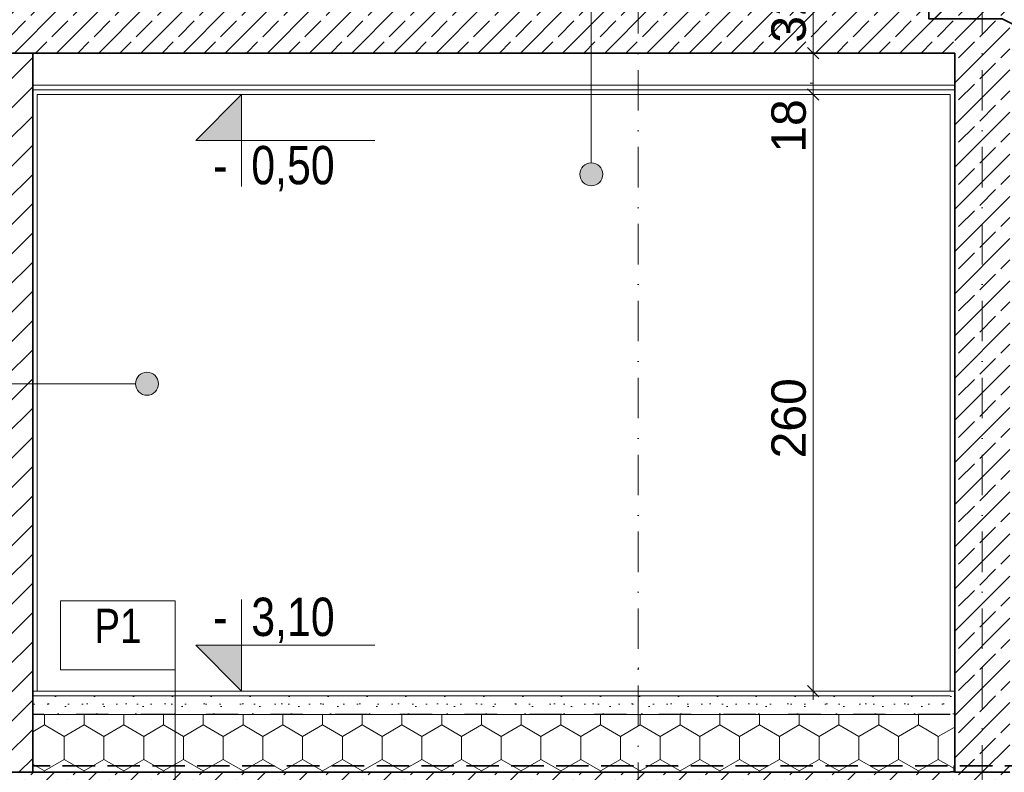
# Model space of a CAD drawing. Header units: millimetres. Extents: x -105953 to -79253, y 14617 to 35617.
# Tile 16 of 48: x -96063 to -91770, y 18994 to 22274. Entities that reach past the tile are written whole.
import ezdxf

# ---------------------------------------------------------------- set-up
doc = ezdxf.new("R2010")
doc.units = ezdxf.units.MM
doc.header["$MEASUREMENT"] = 0
for name, pattern in [('Krawędzie ukryte', [195.611112, 141.111112, -54.5]), ('Kropki i Kreski', [335.138881, 176.388884, -88.194442, 0, -70.555556]), ('Przerywana', [282.222223, 141.111112, -141.111112])]:
    doc.linetypes.add(name, pattern=pattern)
for name, color, linetype, lineweight in [('Nowe_0_Nr_pióra__21', 7, 'Continuous', 20), ('Nowe_Konstrukcja - Stropy_Nr_pióra__3', 7, 'Continuous', 13), ('Nowe_Konstrukcja - Stropy_Nr_pióra__41', 7, 'Continuous', 13), ('Nowe_Konstrukcja - Stropy_Nr_pióra__7', 7, 'Continuous', 35), ('Nowe_Konstrukcja - Ściany zew_Nr_pióra__21', 7, 'Continuous', 20), ('Nowe_Konstrukcja - Ściany zew_Nr_pióra__3', 7, 'Continuous', 13), ('Nowe_Konstrukcja - Ściany zew_Nr_pióra__7', 7, 'Continuous', 35), ('Nowe_Osie_Nr_pióra__4', 8, 'Continuous', 13), ('Nowe_Tabelka_Nr_pióra__3', 7, 'Continuous', 13), ('Nowe_Tabelka_Nr_pióra__7', 7, 'Continuous', 35), ('Nowe_Wymiarowanie - Ogólne_Nr_pióra__42', 8, 'Continuous', 25), ('Nowe_zagospodarowanie_Nr_pióra__21', 7, 'Continuous', 20)]:
    doc.layers.add(name, color=color, linetype=linetype, lineweight=lineweight)
for name, color, linetype, lineweight, true_color in [('Nowe_Konstrukcja - Ściany zew_Nr_pióra__23', 7, 'Continuous', 13, 0x858585), ('Nowe_Sytuacja - Teren_Nr_pióra__93', 7, 'Continuous', 13, 0xa2a233), ('Nowe_Wymiarowanie - Ogólne_Nr_pióra__81', 7, 'Continuous', 13, 0x6a6a6a)]:
    doc.layers.add(name, color=color, linetype=linetype, lineweight=lineweight, true_color=true_color)
doc.layers.add('Nowe_Wymiarowanie - Ogólne', color=7, linetype='Continuous')
doc.layers.add('Nowe_zagospodarowanie', color=7, linetype='Continuous')
doc.styles.add('STYL_AUTOMATYCZNY_1', font='arial.ttf')
doc.styles.add('STYL_AUTOMATYCZNY_2', font='arial.ttf', dxfattribs={"width": 0.8})
doc.dimstyles.new('STYL_AUTOMATYCZNY__1', dxfattribs={"dimtxt": 150, "dimasz": 47.5, "dimexe": 0.18, "dimexo": 0.0625, "dimgap": 0, "dimtad": 1, "dimdec": 0, "dimlfac": 0.1, "dimzin": 0, "dimdsep": 46, "dimtxsty": 'STYL_AUTOMATYCZNY_1', "dimblk": 'ARROWHEAD_6', "dimblk1": 'ARROWHEAD_6', "dimblk2": 'ARROWHEAD_6', "dimcen": 0.09, "dimse1": 1, "dimse2": 1, "dimclrd": 256, "dimclre": 256, "dimclrt": 8, "dimazin": 0, "dimtfac": 1, "dimtdec": 4, "dimtmove": 0, "dimatfit": 3, "dimfxl": 0, "dimtolj": 1, "dimtzin": 0, "dimarcsym": 0})
pattern_1 = [(45, (0, 0), (-91.92388, 91.92388), []), (45, (-45.96, 45.96), (-91.92388, 91.92388), [97.5, -32.5])]

# ---------------------------------------------------------------- blocks, each defined once
blk = doc.blocks.new('Polilinia_8_1', base_point=(-95508.3, 20687.2))
at = {"layer": 'Nowe_zagospodarowanie', "linetype": 'Continuous', "lineweight": 0, "true_color": 0x000000}
blk.add_hatch(color=18, dxfattribs=at).paths.add_polyline_path([(-95558.3, 20687.2), (-95554.5, 20668), (-95543.7, 20651.8), (-95527.5, 20641), (-95508.3, 20637.2), (-95489.2, 20641), (-95473, 20651.8), (-95462.1, 20668), (-95458.3, 20687.2), (-95462.1, 20706.3), (-95473, 20722.5), (-95489.2, 20733.4), (-95508.3, 20737.2), (-95527.5, 20733.4), (-95543.7, 20722.5), (-95554.5, 20706.3)])
at = {"layer": 'Nowe_zagospodarowanie_Nr_pióra__21', "color": 7, "linetype": 'Continuous', "lineweight": 20, "flags": 128}
blk.add_lwpolyline([(-95558.3, 20687.2), (-96478.8, 20687.2), (-96978.8, 20687.2), (-96978.8, 20937.2), (-96978.8, 20987.2), (-96478.8, 20987.2), (-96478.8, 20687.2)], dxfattribs=at)
at = {"layer": 'Nowe_zagospodarowanie_Nr_pióra__21', "color": 7, "linetype": 'Continuous', "lineweight": 20}
blk.add_circle((-95508.3, 20687.2), 50, dxfattribs=at)
blk = doc.blocks.new('Polilinia_10_1', base_point=(-93571.1, 21600.2))
at = {"layer": 'Nowe_zagospodarowanie', "linetype": 'Continuous', "lineweight": 0, "true_color": 0x000000}
blk.add_hatch(color=18, dxfattribs=at).paths.add_polyline_path([(-93621.1, 21600.2), (-93617.3, 21581.1), (-93606.4, 21564.9), (-93590.2, 21554), (-93571.1, 21550.2), (-93551.9, 21554), (-93535.7, 21564.9), (-93524.9, 21581.1), (-93521.1, 21600.2), (-93524.9, 21619.3), (-93535.7, 21635.6), (-93551.9, 21646.4), (-93571.1, 21650.2), (-93590.2, 21646.4), (-93606.4, 21635.6), (-93617.3, 21619.3)])
at = {"layer": 'Nowe_zagospodarowanie_Nr_pióra__21', "color": 7, "linetype": 'Continuous', "lineweight": 20, "flags": 128}
blk.add_lwpolyline([(-93571.1, 21650.2), (-93571.1, 22583.4), (-94071.1, 22583.4), (-94071.1, 22833.4), (-94071.1, 22883.4), (-93571.1, 22883.4), (-93571.1, 22583.4)], dxfattribs=at)
at = {"layer": 'Nowe_zagospodarowanie_Nr_pióra__21', "color": 7, "linetype": 'Continuous', "lineweight": 20}
blk.add_circle((-93571.1, 21600.2), 50, dxfattribs=at)
blk = doc.blocks.new('*D37')
at = {"layer": 'Nowe_Wymiarowanie - Ogólne_Nr_pióra__81', "color": 251, "linetype": 'Continuous', "lineweight": 13, "true_color": 0x6a6a6a}
for p, q in [((-92578.9, 22422.9), (-92628.9, 22472.9)), ((-92650.7, 22447.9), (-92557, 22447.9)), ((-92603.9, 22447.9), (-92603.9, 22127.9)), ((-92578.9, 22102.9), (-92628.9, 22152.9)), ((-92650.7, 22127.9), (-92557, 22127.9))]:
    blk.add_line(p, q, dxfattribs=at)
at = {"layer": 'Nowe_Wymiarowanie - Ogólne_Nr_pióra__42', "color": 8, "lineweight": 25, "insert": (-92633.9, 22173.5), "char_height": 150, "attachment_point": 7, "rotation": 90, "style": 'STYL_AUTOMATYCZNY_1'}
blk.add_mtext('\\A1;{\\pql;\\fArial|b0|i0|c238|p0;\\W1.000000;32}', dxfattribs=at)
blk = doc.blocks.new('ARROWHEAD_6')
at = {"color": 0, "linetype": 'Continuous', "lineweight": 0}
for p, q in [((0, 0), (-1, 0)), ((-0.5, -0.5), (0.5, 0.5))]:
    blk.add_line(p, q, dxfattribs=at)
blk = doc.blocks.new('*D38')
at = {"layer": 'Nowe_Wymiarowanie - Ogólne_Nr_pióra__81', "color": 251, "linetype": 'Continuous', "lineweight": 13, "true_color": 0x6a6a6a}
for p, q in [((-92578.9, 22102.9), (-92628.9, 22152.9)), ((-92650.7, 22127.9), (-92557, 22127.9)), ((-92603.9, 22127.9), (-92603.9, 21947.9)), ((-92650.7, 21947.9), (-92557, 21947.9)), ((-92578.9, 21922.9), (-92628.9, 21972.9))]:
    blk.add_line(p, q, dxfattribs=at)
blk = doc.blocks.new('*D39')
at = {"layer": 'Nowe_Wymiarowanie - Ogólne_Nr_pióra__81', "color": 251, "linetype": 'Continuous', "lineweight": 13, "true_color": 0x6a6a6a}
for p, q in [((-92650.7, 21947.9), (-92557, 21947.9)), ((-92578.9, 21922.9), (-92628.9, 21972.9)), ((-92603.9, 21947.9), (-92603.9, 19347.9)), ((-92628.9, 19372.9), (-92578.9, 19322.9)), ((-92650.7, 19347.9), (-92557, 19347.9)), ((-92603.9, 19347.9), (-92603.9, 19310.4))]:
    blk.add_line(p, q, dxfattribs=at)
at = {"layer": 'Nowe_Wymiarowanie - Ogólne_Nr_pióra__42', "color": 8, "lineweight": 25, "char_height": 150, "attachment_point": 7, "rotation": 90, "style": 'STYL_AUTOMATYCZNY_1'}
for s, insert in [('\\A1;{\\pql;\\fArial|b0|i0|c238|p0;\\W1.000000;18}', (-92633.9, 21694.1)), ('\\A1;{\\pql;\\fArial|b0|i0|c238|p0;\\W1.000000;260}', (-92633.9, 20361.9))]:
    blk.add_mtext(s, dxfattribs=dict(at, insert=insert))
blk = doc.blocks.new('Polilinia_11_1', base_point=(-95385.2, 17662.7))
at = {"layer": 'Nowe_zagospodarowanie', "linetype": 'Continuous', "lineweight": 0, "true_color": 0x000000}
blk.add_hatch(color=18, dxfattribs=at).paths.add_polyline_path([(-95435.2, 17662.7), (-95431.4, 17643.5), (-95420.6, 17627.3), (-95404.4, 17616.5), (-95385.2, 17612.7), (-95366.1, 17616.5), (-95349.9, 17627.3), (-95339, 17643.5), (-95335.2, 17662.7), (-95339, 17681.8), (-95349.9, 17698), (-95366.1, 17708.8), (-95385.2, 17712.7), (-95404.4, 17708.8), (-95420.6, 17698), (-95431.4, 17681.8)])
at = {"layer": 'Nowe_zagospodarowanie_Nr_pióra__21', "color": 7, "linetype": 'Continuous', "lineweight": 20, "flags": 128}
blk.add_lwpolyline([(-95385.2, 17712.7), (-95385.2, 19441.1), (-95885.2, 19441.1), (-95885.2, 19691.1), (-95885.2, 19741.1), (-95385.2, 19741.1), (-95385.2, 19441.1)], dxfattribs=at)
at = {"layer": 'Nowe_zagospodarowanie_Nr_pióra__21', "color": 7, "linetype": 'Continuous', "lineweight": 20}
blk.add_circle((-95385.2, 17662.7), 50, dxfattribs=at)

msp = doc.modelspace()

# ---------------------------------------------------------------- hatches: boundary and pattern name
at = {"layer": 'Nowe_Konstrukcja - Stropy_Nr_pióra__3', "linetype": 'Continuous', "lineweight": 13}
h = msp.add_hatch(dxfattribs=at)
h.set_pattern_fill('Beton_wylewany_0001', style=0, pattern_type=2)
h.set_pattern_definition([(0, (0, 0), (0, 311.7692), [30, -150]), (0, (90, 155.9), (0, 311.7692), [30, -150]), (60, (0, 0), (-270, 155.8846), [30, -150]), (60, (180, 0), (-270, 155.8846), [30, -150]), (120, (30, 0), (270, 155.8846), [30, -150]), (120, (210, 0), (270, 155.8846), [30, -150]), (0, (0, 30), (0, 60.000002), [0, -60.000002, 0, -90.000004]), (45, (30, 30), (-42.42641, 42.42641), [0, -45, 0, -75.000003])])
h.paths.add_polyline_path([(-96006.6, 19247.9), (-91989.5, 19247.9), (-91989.5, 19327.9), (-96006.6, 19327.9)])
h = msp.add_hatch(dxfattribs=at)
h.set_pattern_fill('Styropian_0001', style=0, pattern_type=2)
h.set_pattern_definition([(90, (0, 0), (-173.20508, 0), [100, -200]), (90, (-86.6, 150), (-173.20508, 0), [100, -200]), (150, (-4e-14, 100), (86.60254, 150), [100, -200]), (150, (-173.2, 100), (86.60254, 150), [100, -200]), (210, (0, 0), (-86.60254, 150), [100, -200]), (210, (-173.2, -7e-14), (-86.60254, 150), [100, -200])])
h.paths.add_polyline_path([(-96006.6, 18995.9), (-91989.5, 18995.9), (-91989.5, 19245.9), (-96006.6, 19245.9)])
h = msp.add_hatch(dxfattribs=at)
h.set_pattern_fill('Beton_zbrojony_0001', style=0, pattern_type=2)
h.set_pattern_definition(pattern_1)
h.paths.add_polyline_path([(-103786.6, 18993.9), (-103786.6, 18493.9), (-100512.6, 18493.9), (-100216.5, 17797.9), (-97642, 17797.9), (-97322.6, 18493.9), (-95385.2, 18493.9), (-93366.6, 18493.9), (-92006.6, 18493.9), (-91866.6, 18493.9), (-91546.6, 18493.9), (-91546.6, 18993.9), (-91596.6, 18993.9), (-91746.6, 18993.9), (-91866.6, 18993.9), (-91986.6, 18993.9), (-91986.6, 19021.9), (-91989.5, 19021.9), (-91989.5, 18995.9), (-92006.6, 18995.9), (-92006.6, 18993.9), (-93366.6, 18993.9), (-95385.2, 18993.9), (-97746.5, 18993.9), (-97746.6, 18993.9), (-97986.6, 18993.9), (-97986.6, 18497.9), (-97986.6, 18493.9), (-97986.6, 18297.9), (-99846.6, 18297.9), (-99846.6, 18493.9), (-99846.6, 18993.9)])
at = {"layer": 'Nowe_Konstrukcja - Ściany zew_Nr_pióra__21', "linetype": 'Continuous', "lineweight": 20}
for points in [[(-95095.5, 21947.6), (-95095.5, 21747.6), (-95295.5, 21747.6)], [(-95095.5, 19347.6), (-95095.5, 19547.6), (-95295.5, 19547.6)]]:
    msp.add_hatch(color=7, dxfattribs=at).paths.add_polyline_path(points)
at = {"layer": 'Nowe_Konstrukcja - Ściany zew_Nr_pióra__23', "linetype": 'Continuous', "lineweight": 13, "true_color": 0x858585}
h = msp.add_hatch(dxfattribs=at)
h.set_pattern_fill('Beton_zbrojony_0001', color=252, style=0, pattern_type=2)
h.set_pattern_definition(pattern_1)
h.paths.add_polyline_path([(-92100, 22427.9), (-92100, 22277.9), (-91780, 22277.9), (-91470, 22122.9), (-91120, 21949.3), (-91120, 20777.9), (-90870, 20777.9), (-90870, 21825.3), (-90870, 22127.9), (-90870, 22148.1), (-91218, 22148.1), (-91218, 22277.9), (-91571.3, 22277.9), (-91571.3, 22427.9), (-91920, 22427.9)])
h = msp.add_hatch(dxfattribs=at)
h.set_pattern_fill('Beton_zbrojony_0001', color=252, style=0, pattern_type=2)
h.set_pattern_definition(pattern_1)
h.paths.add_polyline_path([(-91746.6, 22427.9), (-91986.6, 22427.9), (-91986.6, 18993.9), (-91746.6, 18993.9)])
h = msp.add_hatch(dxfattribs=at)
h.set_pattern_fill('Beton_zbrojony_0001', color=252, style=0, pattern_type=2)
h.set_pattern_definition(pattern_1)
h.paths.add_polyline_path([(-97986.6, 22127.9), (-91992.1, 22127.9), (-91992.1, 22327.9), (-93246.6, 22327.9), (-93506.6, 22327.9), (-97986.6, 22327.9)])
h = msp.add_hatch(dxfattribs=at)
h.set_pattern_fill('Bloczki_ceramiczne_0001', color=252, style=0, pattern_type=2)
h.set_pattern_definition([(45, (0, 0), (-63.63961, 63.63961), [])])
h.paths.add_polyline_path([(-96006.6, 22127.9), (-96126.6, 22127.9), (-96126.6, 18994), (-96006.6, 18994)])

# ---------------------------------------------------------------- linework, layer by layer
at = {"layer": 'Nowe_0_Nr_pióra__21', "color": 7, "linetype": 'Continuous', "lineweight": 20, "flags": 128}
for points in [[(-95095.5, 21547.6), (-95095.5, 21947.6), (-95095.5, 21747.6), (-95295.5, 21747.6), (-95095.5, 21947.6), (-95095.5, 21747.6), (-94515.2, 21747.6)], [(-95095.5, 19747.6), (-95095.5, 19347.6), (-95095.5, 19547.6), (-95295.5, 19547.6), (-95095.5, 19347.6), (-95095.5, 19547.6), (-94515.2, 19547.6)]]:
    msp.add_lwpolyline(points, dxfattribs=at)
at = {"layer": 'Nowe_Konstrukcja - Stropy_Nr_pióra__3', "color": 7, "linetype": 'Continuous', "lineweight": 13}
for p, q in [((-96006.6, 21987.9), (-91986.6, 21987.9)), ((-96006.6, 21987.9), (-91986.6, 21987.9)), ((-96006.6, 21967.9), (-91986.6, 21967.9)), ((-96006.6, 21967.9), (-91986.6, 21967.9)), ((-95986.6, 21947.9), (-92006.6, 21947.9)), ((-92006.6, 19347.9), (-92006.6, 21947.9))]:
    msp.add_line(p, q, dxfattribs=at)
at = {"layer": 'Nowe_Konstrukcja - Stropy_Nr_pióra__3', "color": 7, "linetype": 'Przerywana', "lineweight": 13}
msp.add_line((-92006.6, 19247.9), (-96006.6, 19247.9), dxfattribs=at)
at = {"layer": 'Nowe_Konstrukcja - Stropy_Nr_pióra__41', "color": 7, "linetype": 'Continuous', "lineweight": 13}
for p, q in [((-92006.6, 19327.9), (-96006.6, 19327.9)), ((-92006.6, 19347.9), (-95986.6, 19347.9)), ((-92006.6, 19245.9), (-96006.6, 19245.9)), ((-92006.6, 18995.9), (-97986.6, 18995.9))]:
    msp.add_line(p, q, dxfattribs=at)
at = {"layer": 'Nowe_Konstrukcja - Stropy_Nr_pióra__7', "color": 7, "linetype": 'Continuous', "lineweight": 35}
for p in [(-97746.6, 22127.9), (-97321.6, 22127.9)]:
    msp.add_line(p, (-91986.6, 22127.9), dxfattribs=at)
at = {"layer": 'Nowe_Konstrukcja - Stropy_Nr_pióra__7', "color": 7, "linetype": 'Continuous', "lineweight": 35, "flags": 128}
msp.add_lwpolyline([(-91746.6, 18993.9), (-91866.6, 18993.9), (-91986.6, 18993.9), (-91986.6, 19021.9), (-91989.5, 19021.9), (-91989.5, 18995.9), (-92006.6, 18995.9), (-92006.6, 18993.9), (-93366.6, 18993.9), (-95385.2, 18993.9), (-97746.5, 18993.9), (-97746.6, 18993.9), (-97986.6, 18993.9), (-97986.6, 18497.9), (-97986.6, 18493.9), (-97986.6, 18297.9), (-99846.6, 18297.9)], dxfattribs=at)
at = {"layer": 'Nowe_Konstrukcja - Ściany zew_Nr_pióra__21', "color": 7, "linetype": 'Continuous', "lineweight": 20}
msp.add_line((-96006.6, 19227.9), (-96006.6, 22127.9), dxfattribs=at)
at = {"layer": 'Nowe_Konstrukcja - Ściany zew_Nr_pióra__3', "color": 7, "linetype": 'Continuous', "lineweight": 13}
for p, q in [((-96006.6, 19347.9), (-96006.6, 22127.9)), ((-95986.6, 19347.9), (-95986.6, 21947.9)), ((-96006.6, 19347.9), (-95986.6, 19347.9)), ((-96006.6, 19347.9), (-91986.6, 19347.9))]:
    msp.add_line(p, q, dxfattribs=at)
at = {"layer": 'Nowe_Konstrukcja - Ściany zew_Nr_pióra__7', "color": 7, "linetype": 'Continuous', "lineweight": 35}
msp.add_line((-91986.6, 18993.9), (-91986.6, 22127.9), dxfattribs=at)
at = {"layer": 'Nowe_Konstrukcja - Ściany zew_Nr_pióra__7', "color": 7, "linetype": 'Continuous', "lineweight": 35, "flags": 128}
for points in [[(-92100, 22427.9), (-92100, 22277.9), (-91780, 22277.9), (-91470, 22122.9), (-91120, 21949.3), (-91120, 20777.9), (-90870, 20777.9), (-90870, 21825.3), (-90870, 22127.9), (-90870, 22148.1), (-91218, 22148.1), (-91218, 22277.9), (-91571.3, 22277.9), (-91571.3, 22427.9), (-91920, 22427.9)], [(-96006.6, 22127.9), (-96126.6, 22127.9), (-96126.6, 18994), (-96006.6, 18994)]]:
    msp.add_lwpolyline(points, close=True, dxfattribs=at)
at = {"layer": 'Nowe_Konstrukcja - Ściany zew_Nr_pióra__7', "color": 7, "linetype": 'Krawędzie ukryte', "lineweight": 35, "flags": 128}
msp.add_lwpolyline([(-100524.8, 18463.8), (-100230.5, 17770.5), (-97631.9, 17778.9), (-97309.2, 18470.9), (-91519.8, 18470.9), (-91519.8, 19022), (-96006.6, 19021.8)], dxfattribs=at)
at = {"layer": 'Nowe_Osie_Nr_pióra__4', "color": 8, "linetype": 'Kropki i Kreski', "lineweight": 13}
for p, q in [((-93366.6, 34123), (-93366.6, 15971.2)), ((-91866.6, 34123), (-91866.6, 19447.9)), ((-91866.6, 19447.9), (-91866.6, 15971.2))]:
    msp.add_line(p, q, dxfattribs=at)
for p in [(-93366.6, 19447.9), (-93366.6, 19447.9), (-91866.6, 19447.9), (-91866.6, 19447.9)]:
    msp.add_point(p, dxfattribs=at)
at = {"layer": 'Nowe_Sytuacja - Teren_Nr_pióra__93', "color": 55, "linetype": 'Continuous', "lineweight": 13, "true_color": 0xa2a233}
msp.add_line((-92616.5, 21997.9), (-92604.2, 21997.9), dxfattribs=at)

# ---------------------------------------------------------------- block references
at = {"layer": 'Nowe_zagospodarowanie', "color": 7, "linetype": 'Continuous', "lineweight": 20}
for name, p in [('Polilinia_10_1', (-93571.1, 21600.2)), ('Polilinia_8_1', (-95508.3, 20687.2)), ('Polilinia_11_1', (-95385.2, 17662.7))]:
    msp.add_blockref(name, p, dxfattribs=at)

# ---------------------------------------------------------------- texts
at = {"layer": 'Nowe_Tabelka_Nr_pióra__3', "color": 7, "linetype": 'Continuous', "lineweight": 13, "char_height": 167.1876, "attachment_point": 7, "style": 'STYL_AUTOMATYCZNY_2'}
for s, insert in [('\\A1;{\\pql;\\fArial|b0|i0|c238|p0;\\W0.800000;-  0\\fArial|b0|i0|c238|p0;\\W0.800000;,\\fArial|b0|i0|c238|p0;\\W0.800000;50}', (-95219.6, 21525.5)), ('\\A1;{\\pql;\\fArial|b0|i0|c238|p0;\\W0.800000;-  3\\fArial|b0|i0|c238|p0;\\W0.800000;,\\fArial|b0|i0|c238|p0;\\W0.800000;10}', (-95219.6, 19556.8))]:
    msp.add_mtext(s, dxfattribs=dict(at, insert=insert))
at = {"layer": 'Nowe_Tabelka_Nr_pióra__7', "color": 7, "linetype": 'Continuous', "lineweight": 35, "insert": (-95635.2, 19556.8), "char_height": 150, "attachment_point": 8, "style": 'STYL_AUTOMATYCZNY_2'}
msp.add_mtext('\\A1;{\\pqc;\\fArial|b0|i0|c238|p0;\\W0.800000;P1}', dxfattribs=at)

# ---------------------------------------------------------------- dimensions: what is measured, and where the dimension line sits
at = {"layer": 'Nowe_Wymiarowanie - Ogólne', "color": 251, "linetype": 'Continuous', "lineweight": 13, "true_color": 0x6a6a6a}
for base, p1, p2, picture, middle in [((-92603.9, 22127.9), (-93489.5, 22447.9), (-91992.1, 22127.9), '*D37', (-92708.9, 22287.7)), ((-92603.9, 21947.9), (-91992.1, 22127.9), (-92006.6, 21947.9), '*D38', (-92708.9, 21808.3)), ((-92603.9, 19347.9), (-92006.6, 21947.9), (-91986.6, 19347.9), '*D39', (-92708.9, 20533.2))]:
    dim = msp.add_linear_dim(base=base, p1=p1, p2=p2, angle=270, dimstyle='STYL_AUTOMATYCZNY__1', dxfattribs=at)
    dim.commit()
    dim.dimension.update_dxf_attribs({"geometry": picture, "text_midpoint": middle, "dimtype": 160, "text_rotation": 90})

doc.saveas('drawing.dxf')
